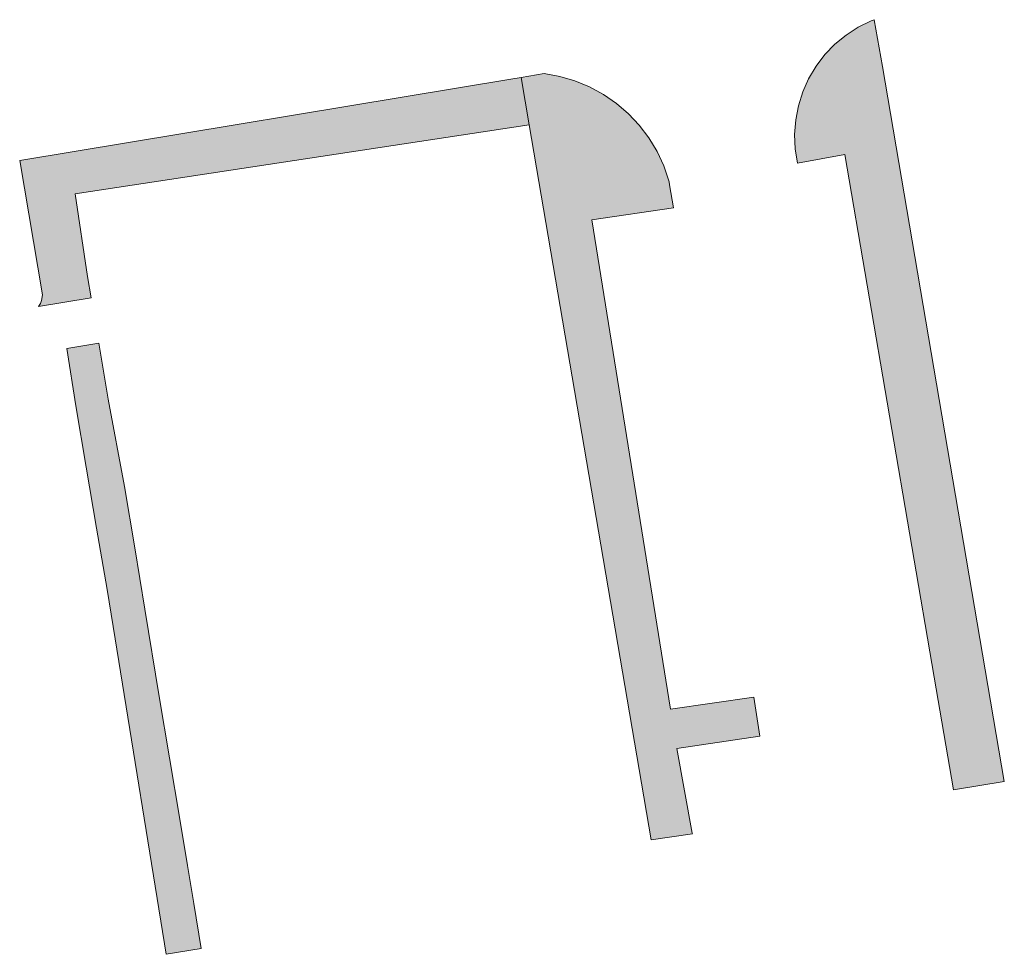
# Model space of a CAD drawing. Extents: x 97094 to 109644, y 463509 to 471969.
# Tile 111 of 256: x 102951 to 102998, y 468009 to 468053. Entities that reach past the tile are written whole.
import ezdxf

# ---------------------------------------------------------------- set-up
doc = ezdxf.new("R2010")
doc.units = 0
doc.layers.add('109 Onkruidbestrijding elementen', color=6, linetype='Continuous', lineweight=20, true_color=0xff00ff)

msp = doc.modelspace()

# ---------------------------------------------------------------- hatches: boundary and pattern name
at = {"layer": '109 Onkruidbestrijding elementen', "true_color": 0xff00ff}
for points in [[(102991.742, 468051.125), (102991.344, 468053.364), (102991.202, 468053.314), (102990.582, 468053.008), (102990.001, 468052.633), (102989.467, 468052.193), (102988.988, 468051.695), (102988.569, 468051.144), (102988.217, 468050.549), (102987.935, 468049.918), (102987.729, 468049.258), (102987.6, 468048.578), (102987.55, 468047.888), (102987.58, 468047.197), (102987.689, 468046.515), (102989.939, 468046.932), (102994.213, 468021.983), (102995.133, 468016.614), (102997.553, 468017.016), (102991.742, 468051.125)], [(102951.563, 468039.816), (102951.471, 468039.674), (102953.986, 468040.097), (102953.817, 468041.113), (102953.223, 468045.058), (102974.886, 468048.341), (102974.5, 468050.61), (102974.004, 468050.528), (102950.574, 468046.651), (102951.668, 468040.24), (102951.621, 468039.959), (102951.563, 468039.816)], [(102981.585, 468045.477), (102981.561, 468045.621), (102981.546, 468045.677), (102981.301, 468046.391), (102980.982, 468047.075), (102980.592, 468047.721), (102980.136, 468048.323), (102979.619, 468048.872), (102979.047, 468049.365), (102978.426, 468049.794), (102977.763, 468050.154), (102977.066, 468050.443), (102976.343, 468050.656), (102975.6, 468050.792), (102974.5, 468050.61), (102974.886, 468048.341), (102980.698, 468014.217), (102982.669, 468014.512), (102982.663, 468014.543), (102981.927, 468018.589), (102985.893, 468019.177), (102985.609, 468021.039), (102981.632, 468020.462), (102977.87, 468043.816), (102981.766, 468044.381), (102981.585, 468045.477)], [(102954.347, 468037.919), (102952.817, 468037.675), (102953.251, 468034.934), (102953.748, 468032.014), (102954.245, 468029.094), (102954.741, 468026.174), (102955.125, 468023.811), (102957.567, 468008.761), (102959.231, 468009.031), (102958.881, 468011.186), (102958.581, 468012.994), (102958.207, 468015.21), (102957.721, 468018.14), (102957.235, 468021.07), (102956.549, 468025.233), (102956.064, 468028.164), (102955.578, 468031.094), (102954.789, 468035.252), (102954.347, 468037.919)]]:
    msp.add_hatch(color=6, dxfattribs=at).paths.add_polyline_path(points)

# ---------------------------------------------------------------- linework, layer by layer
at = {"layer": '109 Onkruidbestrijding elementen', "color": 3, "true_color": 0x00ff00}
for points in [[(102991.742, 468051.125), (102991.344, 468053.364), (102991.202, 468053.314), (102990.582, 468053.008), (102990.001, 468052.633), (102989.467, 468052.193), (102988.988, 468051.695), (102988.569, 468051.144), (102988.217, 468050.549), (102987.935, 468049.918), (102987.729, 468049.258), (102987.6, 468048.578), (102987.55, 468047.888), (102987.58, 468047.197), (102987.689, 468046.515), (102989.939, 468046.932), (102994.213, 468021.983), (102995.133, 468016.614), (102997.553, 468017.016), (102991.742, 468051.125)], [(102951.563, 468039.816), (102951.471, 468039.674), (102953.986, 468040.097), (102953.817, 468041.113), (102953.223, 468045.058), (102974.886, 468048.341), (102974.5, 468050.61), (102974.004, 468050.528), (102950.574, 468046.651), (102951.668, 468040.24), (102951.621, 468039.959), (102951.563, 468039.816)], [(102981.585, 468045.477), (102981.561, 468045.621), (102981.546, 468045.677), (102981.301, 468046.391), (102980.982, 468047.075), (102980.592, 468047.721), (102980.136, 468048.323), (102979.619, 468048.872), (102979.047, 468049.365), (102978.426, 468049.794), (102977.763, 468050.154), (102977.066, 468050.443), (102976.343, 468050.656), (102975.6, 468050.792), (102974.5, 468050.61), (102974.886, 468048.341), (102980.698, 468014.217), (102982.669, 468014.512), (102982.663, 468014.543), (102981.927, 468018.589), (102985.893, 468019.177), (102985.609, 468021.039), (102981.632, 468020.462), (102977.87, 468043.816), (102981.766, 468044.381), (102981.585, 468045.477)], [(102954.347, 468037.919), (102952.817, 468037.675), (102953.251, 468034.934), (102953.748, 468032.014), (102954.245, 468029.094), (102954.741, 468026.174), (102955.125, 468023.811), (102957.567, 468008.761), (102959.231, 468009.031), (102958.881, 468011.186), (102958.581, 468012.994), (102958.207, 468015.21), (102957.721, 468018.14), (102957.235, 468021.07), (102956.549, 468025.233), (102956.064, 468028.164), (102955.578, 468031.094), (102954.789, 468035.252), (102954.347, 468037.919)]]:
    msp.add_lwpolyline(points, close=True, dxfattribs=at)

doc.saveas('drawing.dxf')
